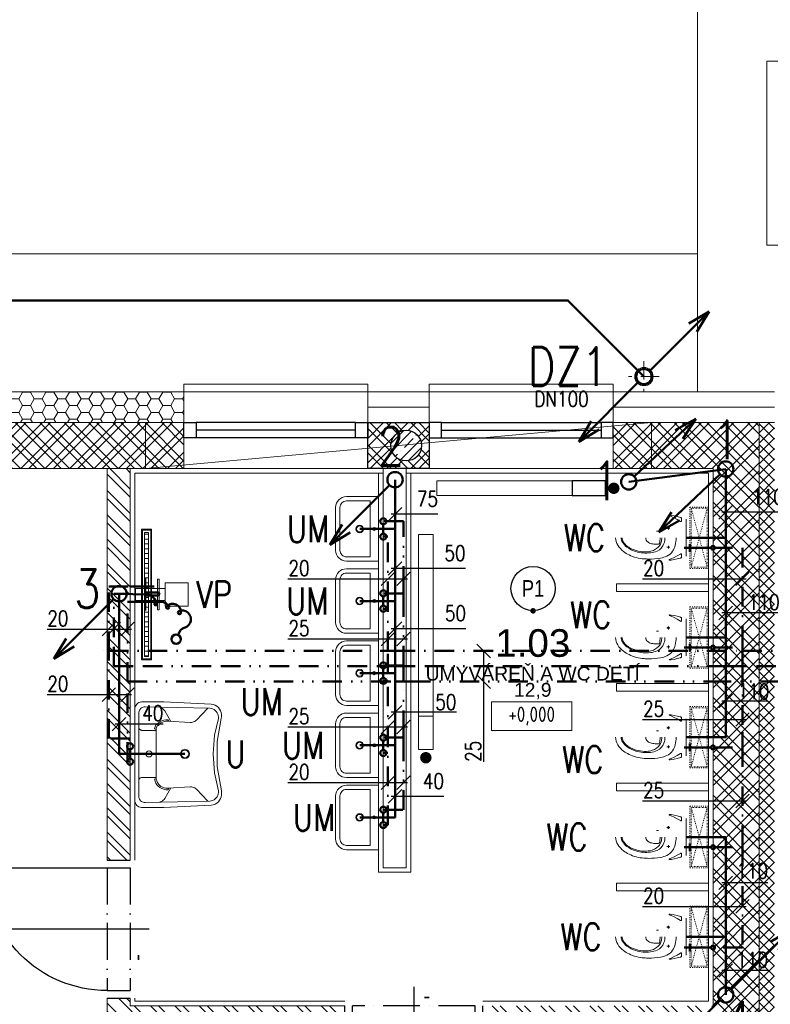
# Model space of a CAD drawing. Header units: millimetres. Extents: x 399756 to 681636, y -205891 to -101508.
# Tile 8 of 33: x 417481 to 422374, y -179217 to -172802. Entities that reach past the tile are written whole.
import ezdxf
from ezdxf.enums import TextEntityAlignment as Align

# ---------------------------------------------------------------- set-up
doc = ezdxf.new("R2010")
doc.units = ezdxf.units.MM
doc.header["$LTSCALE"] = 10
doc.header["$MEASUREMENT"] = 0
for name, pattern in [('ACAD_ISO03W100', [30, 12, -18]), ('ACAD_ISO10W100', [18, 12, -3, 0, -3]), ('DASHDOT', [25.4, 12.7, -6.35, 0, -6.35]), ('DIVIDE', [31.75, 12.7, -6.35, 0, -6.35, 0, -6.35]), ('DIVIDE3', [50.8, 12.7, -6.35, 12.7, -6.35, 0, -6.35, 0, -6.35])]:
    doc.linetypes.add(name, pattern=pattern)
for name, color, linetype in [('A3_Konstrukcie_Hrana', 7, 'Continuous'), ('Z-k-st_splaskova-popis', 7, 'Continuous'), ('ZTI-kanal_pripojovaci-popis', 7, 'Continuous'), ('ZTI-potr_studena-popis', 7, 'Continuous')]:
    doc.layers.add(name, color=color, linetype=linetype)
for name, color, linetype, lineweight in [('A47_ZARIADOVACKY_sanita', 221, 'Continuous', 5), ('A49_ZARIADOVACKY_ine', 251, 'Continuous', 5), ('A7_Srafy', 8, 'Continuous', 9), ('DAZDOVA KANALIZACIA', 30, 'ST_KANAL_DEST_PLNA', 50), ('ZTI-armatury', 7, 'Continuous', 50), ('ZTI-kan_st_splaskova', 12, 'Continuous', 50), ('ZTI-kanal_pripojovaci', 82, 'Continuous', 50), ('ZTI-kanal_splaskova', 32, 'Continuous', 50), ('ZTI-Popis4', 5, 'Continuous', 25), ('ZTI-potr_cirkulace', 40, 'DIVIDE3', 50), ('ZTI-potr_studena', 160, 'DASHDOT', 50), ('ZTI-potr_tepla', 1, 'DIVIDE', 50), ('ZTI-st_popis', 5, 'Continuous', 30), ('ŠRAFY', 8, 'Continuous', 5)]:
    doc.layers.add(name, color=color, linetype=linetype, lineweight=lineweight)
doc.styles.add('ARIAL', font='arial.ttf')
doc.styles.add('ISOCP', font='isocp.shx', dxfattribs={"width": 0.9})
doc.styles.add('ROMANS', font='arial.ttf', dxfattribs={"width": 0.8})
doc.styles.get("Standard").update_dxf_attribs({"font": 'simplex.shx', "width": 0.8})
doc.linetypes.add('ST_KANAL_DEST_PLNA', pattern='A,136,-20,34,[23,st.shx,S=10,R=0,X=0,Y=0],16,[2,st.shx,S=10,R=0,X=0,Y=0],-25', length=231)

# ---------------------------------------------------------------- blocks, each defined once
blk = doc.blocks.new('Popis miestnosti')
at = {"ltscale": 30, "style": 'ARIAL'}
blk.add_attdef('CISLO', text='', height=180, dxfattribs=at).set_placement((0, -119.7), align=Align.MIDDLE)
at = {"ltscale": 30, "style": 'ISOCP', "width": 0.9}
for tag, p in [('MIESTNOST', (0, -307.6)), ('PLOCHA', (0, -432.6))]:
    blk.add_attdef(tag, text='', height=90, dxfattribs=at).set_placement(p, align=Align.MIDDLE)
blk = doc.blocks.new('*U14')
for points in [[(-1120, 0), (-1200, 0), (-1200, 100), (-1120, 100)], [(0, 0), (-80, 0), (-80, 100), (0, 100)]]:
    blk.add_lwpolyline(points, close=True)
for points in [[(-1120, 100), (-80, 100)], [(-1120, 50), (-80, 50)], [(-1120, 0), (-80, 0)]]:
    blk.add_lwpolyline(points)
blk = doc.blocks.new('*U46')
for p, q in [((400, 274.2), (400, -800)), ((-50, 0), (-50, 150)), ((0, 0), (0, 150)), ((800, 0), (800, 150)), ((850, 0), (850, 150)), ((0, -800), (0, 0))]:
    blk.add_line(p, q)
at = {"linetype": 'ACAD_ISO10W100', "ltscale": 2}
for p, q in [((0, 150), (800, 150)), ((0, 0), (800, 0))]:
    blk.add_line(p, q, dxfattribs=at)
blk.add_lwpolyline([(300, 205), (330, 205), (330, 205), (300, 205)], close=True)
blk.add_arc((0, 0), 800, 270, 0)
blk = doc.blocks.new('*U47')
for p, q in [((-400, 274.2), (-400, -800)), ((-850, 0), (-850, 150)), ((-800, 0), (-800, 150)), ((0, 0), (0, 150)), ((50, 0), (50, 150)), ((0, -800), (0, 0))]:
    blk.add_line(p, q)
at = {"linetype": 'ACAD_ISO10W100', "ltscale": 2}
for p, q in [((0, 150), (-800, 150)), ((0, 0), (-800, 0))]:
    blk.add_line(p, q, dxfattribs=at)
blk.add_lwpolyline([(-600, 205), (-570, 205), (-570, 205), (-600, 205)], close=True)
blk.add_arc((0, 0), 800, 180, 270)
blk = doc.blocks.new('wc ONE all')
at = {"layer": 'A47_ZARIADOVACKY_sanita'}
for p, q in [((-70.130188, 161.54052), (-70.130188, 133.461586)), ((-70.130188, 161.54052), (-70.130188, 133.461586)), ((-176.372986, 88.687424), (-176.372986, 66.187424)), ((-30, -150.59272), (-30, 150.59272)), ((-255.890457, 52.606141), (-273.256073, 52.603425)), ((-165.122986, 77.437424), (-187.622986, 77.437424)), ((-255.890457, -52.606123), (-273.256073, -52.603403)), ((-255.890457, -52.606123), (-273.256073, -52.603403)), ((-165.122986, -77.437408), (-187.622986, -77.437408)), ((-176.372986, -66.187408), (-176.372986, -88.687408)), ((-70.130188, -161.540504), (-70.130188, -133.46157))]:
    blk.add_line(p, q, dxfattribs=at)
at = {"layer": 'A47_ZARIADOVACKY_sanita', "linetype": 'ACAD_ISO03W100', "ltscale": 0.05}
for p, q in [((140, 240), (10, -240)), ((140, -240), (10, 240))]:
    blk.add_line(p, q, dxfattribs=at)
at = {"layer": 'A47_ZARIADOVACKY_sanita', "linetype": 'ACAD_ISO03W100', "ltscale": 0.06}
blk.add_lwpolyline([(0, -250), (150, -250), (150, 250), (0, 250)], close=True, dxfattribs=at)
at = {"layer": 'A47_ZARIADOVACKY_sanita'}
for points in [[(-170.130188, 182.158577), (-169.027237, 183.049736), (-165.858551, 183.308434), (-160.843307, 183.002297), (-154.212585, 182.18322)], [(-169.317169, 180.879052), (-169.766373, 181.355523), (-170.03862, 181.782616), (-170.130188, 182.158577)], [(-154.212585, 173.107384), (-160.998886, 176.052803), (-166.16156, 178.703011), (-169.317169, 180.879052)], [(-154.212585, 182.18322), (-129.738174, 178.040169), (-104.034531, 172.450417), (-77.955353, 165.231011)], [(-77.955353, 133.308831), (-103.347336, 148.648583), (-129.032776, 161.976204), (-154.212585, 173.107384)], [(-70.130188, 161.54052), (-71.249313, 162.546059), (-74.141067, 163.888787), (-78.130188, 165.285729)], [(-78.130188, 133.423409), (-77.846924, 133.238961), (-77.56105, 133.059166), (-77.272797, 132.884453)], [(-77.272797, 132.884453), (-73.556702, 131.327004), (-71.048752, 131.57444), (-70.130188, 133.461586)], [(-77.955353, -133.308815), (-103.347336, -148.648567), (-129.032776, -161.976188), (-154.212585, -173.107368)], [(-78.130188, -133.423393), (-77.846924, -133.238937), (-77.56105, -133.059143), (-77.272797, -132.884437)], [(-77.272797, -132.884437), (-73.556702, -131.32698), (-71.048752, -131.574417), (-70.130188, -133.46157)], [(-169.317169, -180.879036), (-169.766373, -181.355491), (-170.03862, -181.782585), (-170.130188, -182.158561)], [(-170.130188, -182.158561), (-169.027237, -183.049705), (-165.858551, -183.308418), (-160.843307, -183.002265), (-154.212585, -182.183204)], [(-154.212585, -173.107368), (-160.998886, -176.052787), (-166.16156, -178.702995), (-169.317169, -180.879036)], [(-154.212585, -182.183204), (-129.738174, -178.040153), (-104.034531, -172.450386), (-77.955353, -165.230995)], [(-70.130188, -161.540504), (-71.249313, -162.546043), (-74.141067, -163.888771), (-78.130188, -165.285713)]]:
    blk.add_lwpolyline(points, dxfattribs=at)
at = {"layer": 'A47_ZARIADOVACKY_sanita', "linetype": 'ACAD_ISO03W100', "ltscale": 0.04}
blk.add_lwpolyline([(10, -240), (140, -240), (140, 240), (10, 240)], close=True, dxfattribs=at)
at = {"layer": 'A47_ZARIADOVACKY_sanita'}
blk.add_circle((-176.372986, 77.437424), 7.5, dxfattribs=at)
for centre, radius, start, end in [((-316.598633, 0.00001), 43.942142, 179.9999960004, 230.6836779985), ((-316.598633, 0.00001), 43.942142, 179.9999960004, 230.6836779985), ((-480.153778, 0.00001), 236.657623, 348.7506870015, 0.0000000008), ((-480.153778, 0.00001), 236.657623, 348.7506870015, 0.0000000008), ((-358.416656, 0.00001), 127.985931, 343.4479829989, 0.0000000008), ((-492.211365, 0.000012), 113.878433, 180.0000909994, 212.1136400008), ((-424.078278, 42.762307), 194.319336, 212.1136400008, 233.1234399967), ((-492.211365, 0.000012), 68.878433, 180.0001019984, 212.1136739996), ((-492.211365, 0.000012), 61.33696, 180.0000679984, 212.1136669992), ((-424.078278, 42.762314), 149.319321, 212.1136510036, 233.1234399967), ((-424.078278, 42.762307), 141.777832, 212.1136470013, 233.1234360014), ((-377.183289, 105.273705), 227.465393, 233.1231919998, 253.6242679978), ((-377.183289, 105.273705), 219.923935, 233.1233899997, 239.863861), ((-299.81842, 20.48948), 70.426003, 230.6835779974, 258.5331500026), ((-299.81842, 20.48948), 70.425995, 230.6836009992, 258.533173), ((-273.256073, 151.436394), 204.039795, 258.5331340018, 269.9999010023), ((-273.256073, 151.436394), 204.039795, 258.5331340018, 269.9999010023), ((-331.199036, -8.089084), 99.591743, 306.5715329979, 343.4480290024), ((-308.230347, -15.588206), 101.316711, 293.156075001, 341.7274019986), ((-255.889206, -44.606123), 8.000015, 269.9909969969, 348.7507319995), ((-255.889206, -44.606123), 8.000015, 269.9910129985, 348.7507319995), ((-355.44046, 0.000006), 151.033783, 341.7273710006, 359.9999849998), ((-269.672165, -23.75494), 153.856232, 326.1162410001, 345.8050539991), ((-363.768982, 0.046383), 250.916595, 345.8050539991, 359.9893950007), ((-377.183289, 105.273705), 272.465393, 233.1232069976, 244.0386580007), ((-377.183289, 105.273705), 272.465393, 233.1232069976, 244.0386580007), ((-352.092804, 156.805214), 329.780609, 244.0386730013, 266.1574330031), ((-365.016876, 149.546929), 264.580261, 242.3995440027, 272.4943159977), ((-356.918121, 174.236824), 299.34436, 253.6242600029, 276.5919039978), ((-361.03421, 58.12352), 173.070129, 272.4944529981, 288.0508580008), ((-344.885834, 70.117035), 194.531693, 276.5919270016, 293.1559749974), ((-345.923889, 11.758568), 124.305099, 288.0507199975, 306.571465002), ((-276.263809, 37.155526), 206.304169, 280.2866589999, 295.085709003), ((-237.697922, -45.227571), 115.340988, 295.0856630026, 326.1162410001), ((-324.683838, 564.887825), 738.782654, 266.1574169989, 269.0544279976), ((-328.631378, 325.698098), 499.560364, 269.0544279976, 280.2865450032), ((-328.631378, 325.698098), 499.560364, 269.0544279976, 280.2865450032)]:
    blk.add_arc(centre, radius, start, end, dxfattribs=at)
blk = doc.blocks.new('ghjm')
at = {"layer": 'A47_ZARIADOVACKY_sanita', "ltscale": 30}
for points in [[(181595.6, -1339.8), (181595.6, -919.8), (181805.6, -919.8, -0.414214), (181875.6, -989.8), (181875.6, -1269.8, -0.414214), (181805.6, -1339.8)], [(181651.6, -1311.8), (181651.6, -947.8), (181805.6, -947.8, -0.414214), (181847.6, -989.8), (181847.6, -1269.8, -0.414214), (181805.6, -1311.8)]]:
    blk.add_lwpolyline(points, format="xyb", close=True, dxfattribs=at)
at = {"layer": 'A47_ZARIADOVACKY_sanita'}
for centre, radius in [((181623.6, -1129.8), 10), ((181718.6, -1129.8), 25), ((181718.6, -1129.8), 20)]:
    blk.add_circle(centre, radius, dxfattribs=at)
blk = doc.blocks.new('umyvadlo BBN')
at = {"layer": 'A47_ZARIADOVACKY_sanita'}
for p, q in [((56257.8, -45351.3), (56250.6, -45355.5)), ((56257.8, -45351.3), (56250.6, -45355.5)), ((56265.5, -45348.4), (56257.8, -45351.3)), ((56265.5, -45348.4), (56257.8, -45351.3)), ((56273.7, -45346.8), (56265.5, -45348.4)), ((56273.7, -45346.8), (56265.5, -45348.4)), ((56281.9, -45346.6), (56273.7, -45346.8)), ((56281.9, -45346.6), (56273.7, -45346.8)), ((56281.9, -45346.6), (56866.4, -45346.6)), ((56831.6, -45346.6), (56761.6, -45346.6)), ((56866.4, -45346.5), (56874.6, -45346.8)), ((56866.4, -45346.5), (56874.6, -45346.8)), ((56874.6, -45346.8), (56882.8, -45348.4)), ((56874.6, -45346.8), (56882.8, -45348.4)), ((56882.8, -45348.4), (56890.5, -45351.3)), ((56882.8, -45348.4), (56890.5, -45351.3)), ((56890.5, -45351.3), (56897.7, -45355.5)), ((56890.5, -45351.3), (56897.7, -45355.5)), ((56229.7, -45390.5), (56229.3, -45398.8)), ((56229.7, -45390.5), (56229.3, -45398.8)), ((56229.3, -45398.8), (56229.3, -45398.8)), ((56229.3, -45398.8), (56229.3, -45536.9)), ((56229.3, -45398.8), (56229.3, -45398.8)), ((56229.3, -45398.8), (56229.3, -45536.9)), ((56231.4, -45382.2), (56229.7, -45390.5)), ((56231.4, -45382.2), (56229.7, -45390.5)), ((56234.5, -45374.4), (56231.4, -45382.2)), ((56234.5, -45374.4), (56231.4, -45382.2)), ((56238.8, -45367.3), (56234.5, -45374.4)), ((56238.8, -45367.3), (56234.5, -45374.4)), ((56244.2, -45360.9), (56238.8, -45367.3)), ((56244.2, -45360.9), (56238.8, -45367.3)), ((56250.6, -45355.5), (56244.2, -45360.9)), ((56250.6, -45355.5), (56244.2, -45360.9)), ((56262.4, -45414.3), (56262.8, -45408)), ((56262.4, -45414.3), (56271.8, -45835.6)), ((56262.8, -45408), (56264.1, -45401.8)), ((56264.1, -45401.8), (56266.5, -45395.8)), ((56266.5, -45395.8), (56269.7, -45390.4)), ((56269.7, -45390.4), (56273.8, -45385.5)), ((56273.8, -45385.5), (56278.6, -45381.3)), ((56278.6, -45381.3), (56284, -45377.9)), ((56284, -45377.9), (56289.9, -45375.5)), ((56289.9, -45375.5), (56296.1, -45373.9)), ((56296.1, -45373.9), (56302.4, -45373.4)), ((56845.9, -45373.4), (56302.4, -45373.4)), ((56302.4, -45373.4), (56302.4, -45373.4)), ((56405.6, -45373.4), (56409.1, -45373.7)), ((56409.1, -45373.7), (56412.4, -45374.7)), ((56412.4, -45374.7), (56415.6, -45376.2)), ((56415.6, -45376.2), (56418.4, -45378.2)), ((56418.4, -45378.2), (56420.9, -45380.7)), ((56420.9, -45380.7), (56422.9, -45383.6)), ((56422.9, -45383.6), (56424.3, -45386.8)), ((56424.3, -45386.8), (56425.2, -45390.2)), ((56425.2, -45390.2), (56425.5, -45393.7)), ((56425.5, -45486.1), (56425.5, -45393.7)), ((56732.7, -45393.7), (56733, -45390.2)), ((56732.7, -45486.1), (56732.7, -45393.7)), ((56733, -45390.2), (56733.9, -45386.8)), ((56733.9, -45386.8), (56735.4, -45383.6)), ((56735.4, -45383.6), (56737.4, -45380.7)), ((56737.4, -45380.7), (56739.9, -45378.2)), ((56739.9, -45378.2), (56742.7, -45376.2)), ((56742.7, -45376.2), (56745.9, -45374.7)), ((56745.9, -45374.7), (56749.2, -45373.7)), ((56749.2, -45373.7), (56752.7, -45373.4)), ((56845.9, -45373.4), (56852.2, -45373.9)), ((56852.2, -45373.9), (56858.4, -45375.5)), ((56858.4, -45375.5), (56864.3, -45377.9)), ((56864.3, -45377.9), (56869.7, -45381.3)), ((56869.7, -45381.3), (56874.5, -45385.5)), ((56874.5, -45385.5), (56878.6, -45390.4)), ((56885.9, -45414.3), (56876.5, -45835.6)), ((56878.6, -45390.4), (56881.8, -45395.8)), ((56881.8, -45395.8), (56884.1, -45401.8)), ((56884.1, -45401.8), (56885.5, -45408)), ((56885.5, -45408), (56885.9, -45414.3)), ((56885.9, -45414.3), (56885.9, -45414.3)), ((56897.7, -45355.5), (56904.1, -45360.9)), ((56897.7, -45355.5), (56904.1, -45360.9)), ((56904.1, -45360.9), (56909.5, -45367.2)), ((56904.1, -45360.9), (56909.5, -45367.2)), ((56909.5, -45367.2), (56913.8, -45374.4)), ((56909.5, -45367.2), (56913.8, -45374.4)), ((56913.8, -45374.4), (56916.9, -45382.2)), ((56913.8, -45374.4), (56916.9, -45382.2)), ((56916.9, -45382.2), (56918.6, -45390.4)), ((56916.9, -45382.2), (56918.6, -45390.4)), ((56918.6, -45390.4), (56919, -45398.8)), ((56918.6, -45390.4), (56919, -45398.8)), ((56919, -45398.8), (56919, -45398.8)), ((56919, -45398.8), (56919, -45398.8)), ((56389.7, -45484.7), (56402, -45479.6)), ((56402, -45479.6), (56415.1, -45476.7)), ((56415.1, -45476.7), (56420.1, -45486.3)), ((56743.2, -45476.7), (56738.2, -45486.3)), ((56743.2, -45476.7), (56756.3, -45479.6)), ((56756.3, -45479.6), (56768.6, -45484.7)), ((56244.4, -45845.9), (56229.3, -45536.9)), ((56244.4, -45845.9), (56229.3, -45536.9)), ((56273.8, -45527.7), (56264.5, -45508.3)), ((56278, -45533.3), (56273.8, -45527.7)), ((56283.1, -45538.2), (56278, -45533.3)), ((56288.8, -45542.2), (56283.1, -45538.2)), ((56358, -45583.2), (56288.8, -45542.2)), ((56346.2, -45549.1), (56348.6, -45535.7)), ((56348.6, -45535.7), (56353.2, -45523)), ((56353.2, -45523), (56359.8, -45511.2)), ((56356.1, -45550.1), (56358.1, -45538.7)), ((56358.1, -45538.7), (56362, -45527.8)), ((56359.8, -45511.2), (56368.2, -45500.7)), ((56362, -45527.8), (56367.5, -45517.6)), ((56367.5, -45517.6), (56374.6, -45508.6)), ((56368.2, -45500.7), (56378.3, -45491.8)), ((56374.6, -45508.6), (56383.1, -45500.8)), ((56378.3, -45491.8), (56389.7, -45484.7)), ((56383.1, -45500.8), (56392.6, -45494.5)), ((56392.6, -45494.5), (56403.1, -45489.9)), ((56403.1, -45489.9), (56414.2, -45487.1)), ((56414.2, -45487.1), (56425.6, -45486.1)), ((56425.6, -45486.1), (56564.7, -45486.1)), ((56564.7, -45486.1), (56593.7, -45486.1)), ((56732.7, -45486.1), (56593.7, -45486.1)), ((56732.7, -45486.1), (56744.1, -45487.1)), ((56744.1, -45487.1), (56755.2, -45489.9)), ((56755.2, -45489.9), (56765.7, -45494.5)), ((56765.7, -45494.5), (56765.2, -45500.8)), ((56765.2, -45500.8), (56773.7, -45508.6)), ((56768.6, -45484.7), (56770, -45491.8)), ((56770, -45491.8), (56780.1, -45500.7)), ((56773.7, -45508.6), (56780.8, -45517.6)), ((56780.1, -45500.7), (56788.5, -45511.2)), ((56780.8, -45517.6), (56786.3, -45527.8)), ((56786.3, -45527.8), (56790.1, -45538.7)), ((56788.5, -45511.2), (56795.1, -45523)), ((56790.1, -45538.7), (56792.2, -45550.1)), ((56790.3, -45583.2), (56859.5, -45542.2)), ((56795.1, -45523), (56799.7, -45535.7)), ((56799.7, -45535.7), (56802.1, -45549.1)), ((56859.5, -45542.2), (56865.2, -45538.2)), ((56865.2, -45538.2), (56870.3, -45533.3)), ((56870.3, -45533.3), (56874.5, -45527.7)), ((56874.5, -45527.7), (56883.8, -45508.3)), ((56919, -45536.9), (56903.9, -45845.9)), ((56919, -45536.9), (56903.9, -45845.9)), ((56346, -45562.6), (56346.2, -45549.1)), ((56346, -45562.6), (56356.4, -45569.4)), ((56355.9, -45561.7), (56356.1, -45550.1)), ((56364.4, -45709), (56355.9, -45561.7)), ((56783.9, -45709), (56792.4, -45561.7)), ((56802.3, -45562.6), (56791.9, -45569.4)), ((56792.2, -45550.1), (56792.4, -45561.7)), ((56792.4, -45561.7), (56792.4, -45561.7)), ((56802.1, -45549.1), (56802.3, -45562.6)), ((56353.7, -45743.7), (56357.8, -45737.6)), ((56357.8, -45737.6), (56361, -45730.9)), ((56361, -45730.9), (56363.2, -45723.8)), ((56363.2, -45723.8), (56364.3, -45716.4)), ((56364.3, -45716.4), (56364.4, -45709)), ((56784, -45716.4), (56783.9, -45709)), ((56785.1, -45723.8), (56784, -45716.4)), ((56787.3, -45730.9), (56785.1, -45723.8)), ((56790.5, -45737.6), (56787.3, -45730.9)), ((56794.6, -45743.7), (56790.5, -45737.6)), ((56271.5, -45823), (56348.8, -45749.2)), ((56348.8, -45749.2), (56353.7, -45743.7)), ((56799.5, -45749.2), (56794.6, -45743.7)), ((56876.8, -45823), (56799.5, -45749.2)), ((56247.6, -45859.1), (56244.4, -45845.9)), ((56247.6, -45859.1), (56244.4, -45845.9)), ((56245.2, -45846.4), (56245.2, -45846.4)), ((56245.2, -45846.4), (56245.2, -45846.4)), ((56252.2, -45871.2), (56247.6, -45859.1)), ((56252.2, -45871.2), (56247.6, -45859.1)), ((56271.8, -45835.6), (56273, -45845.4)), ((56273, -45845.4), (56275.9, -45854.8)), ((56275.9, -45854.8), (56280.1, -45863.7)), ((56280.1, -45863.7), (56285.8, -45871.7)), ((56337.7, -45893), (56457, -45866.5)), ((56457, -45866.5), (56578.9, -45857.6)), ((56578.9, -45857.6), (56700.8, -45866.2)), ((56700.8, -45866.2), (56810.2, -45892.3)), ((56868.2, -45863.7), (56862.5, -45871.7)), ((56872.4, -45854.8), (56868.2, -45863.7)), ((56875.3, -45845.4), (56872.4, -45854.8)), ((56876.5, -45835.6), (56875.3, -45845.4)), ((56900.7, -45859), (56896.2, -45871)), ((56900.7, -45859), (56896.2, -45871)), ((56903.9, -45845.9), (56900.7, -45859)), ((56903.9, -45845.9), (56900.7, -45859)), ((56258.8, -45882.3), (56252.2, -45871.2)), ((56258.8, -45882.3), (56252.2, -45871.2)), ((56267.3, -45892.2), (56258.8, -45882.3)), ((56267.3, -45892.2), (56258.8, -45882.3)), ((56277.2, -45900.4), (56267.3, -45892.2)), ((56277.2, -45900.4), (56267.3, -45892.2)), ((56288.5, -45906.8), (56277.2, -45900.4)), ((56288.5, -45906.8), (56277.2, -45900.4)), ((56285.8, -45871.7), (56292.6, -45878.7)), ((56300.7, -45911.2), (56288.5, -45906.8)), ((56300.7, -45911.2), (56288.5, -45906.8)), ((56292.6, -45878.7), (56300.5, -45884.5)), ((56300.5, -45884.5), (56309.1, -45888.9)), ((56313.5, -45913.4), (56300.7, -45911.2)), ((56313.5, -45913.4), (56300.7, -45911.2)), ((56309.1, -45888.9), (56318.4, -45891.8)), ((56326.4, -45913.3), (56313.5, -45913.4)), ((56326.4, -45913.3), (56313.5, -45913.4)), ((56318.4, -45891.8), (56328, -45893.2)), ((56326.4, -45913.3), (56337.6, -45913.3)), ((56326.4, -45913.3), (56337.6, -45913.3)), ((56328, -45893.2), (56337.7, -45893)), ((56337.7, -45913.3), (56497.3, -45885.3)), ((56337.7, -45913.3), (56497.3, -45885.3)), ((56497.3, -45885.3), (56659.3, -45884.6)), ((56497.3, -45885.3), (56659.3, -45884.6)), ((56659.3, -45884.6), (56809.2, -45911.1)), ((56659.3, -45884.6), (56809.2, -45911.1)), ((56810, -45911.3), (56810, -45911.3)), ((56822.7, -45913.4), (56810, -45911.3)), ((56810, -45911.3), (56810, -45911.3)), ((56822.7, -45913.4), (56810, -45911.3)), ((56810.2, -45892.3), (56810.3, -45892.3)), ((56820.3, -45893.2), (56810.6, -45893)), ((56829.9, -45891.8), (56820.3, -45893.2)), ((56835.6, -45913.3), (56822.7, -45913.4)), ((56835.6, -45913.3), (56822.7, -45913.4)), ((56839.1, -45888.9), (56829.9, -45891.8)), ((56848.2, -45911), (56835.6, -45913.3)), ((56848.2, -45911), (56835.6, -45913.3)), ((56847.8, -45884.5), (56839.1, -45888.9)), ((56855.7, -45878.7), (56847.8, -45884.5)), ((56860.3, -45906.6), (56848.2, -45911)), ((56860.3, -45906.6), (56848.2, -45911)), ((56862.5, -45871.7), (56855.7, -45878.7)), ((56871.4, -45900.2), (56860.3, -45906.6)), ((56871.4, -45900.2), (56860.3, -45906.6)), ((56881.3, -45891.9), (56871.4, -45900.2)), ((56881.3, -45891.9), (56871.4, -45900.2)), ((56889.6, -45882.1), (56881.3, -45891.9)), ((56889.6, -45882.1), (56881.3, -45891.9)), ((56896.2, -45871), (56889.6, -45882.1)), ((56896.2, -45871), (56889.6, -45882.1))]:
    blk.add_line(p, q, dxfattribs=at)
blk.add_lwpolyline([(56866.4, -45346.6), (56281.9, -45346.6), (56273.7, -45346.8), (56265.5, -45348.4), (56257.8, -45351.3), (56250.6, -45355.5), (56244.2, -45360.9), (56238.8, -45367.3), (56234.5, -45374.4), (56231.4, -45382.2), (56229.7, -45390.5), (56229.3, -45398.8), (56229.3, -45536.9), (56244.4, -45845.9), (56247.6, -45859.1), (56252.2, -45871.2), (56258.8, -45882.3), (56267.3, -45892.2), (56277.2, -45900.4), (56288.5, -45906.8), (56300.7, -45911.2), (56313.5, -45913.4), (56337.7, -45913.3), (56497.3, -45885.3), (56659.3, -45884.6), (56809.2, -45911.1), (56822.7, -45913.4), (56835.6, -45913.3), (56848.2, -45911), (56860.3, -45906.6), (56871.4, -45900.2), (56881.3, -45891.9), (56889.6, -45882.1), (56896.2, -45871), (56900.7, -45859), (56903.9, -45845.9), (56919, -45536.9), (56919, -45418.9), (56919, -45398.8), (56918.6, -45390.4), (56916.9, -45382.2), (56913.8, -45374.4), (56909.5, -45367.2), (56904.1, -45360.9), (56897.7, -45355.5), (56890.5, -45351.3), (56882.8, -45348.4), (56874.6, -45346.8)], close=True, dxfattribs=at)
for points in [[(56281.9, -45346.6), (56866.4, -45346.6)], [(56919, -45398.8), (56919, -45536.9)], [(56919, -45398.8), (56919, -45536.9)]]:
    blk.add_lwpolyline(points, dxfattribs=at)
for centre, radius in [((56579.2, -45439.9), 20), ((56579.2, -45674), 30), ((56579.2, -45674), 25)]:
    blk.add_circle(centre, radius, dxfattribs=at)
blk = doc.blocks.new('hgmzuj')
at = {"layer": 'A47_ZARIADOVACKY_sanita'}
h = blk.add_hatch(dxfattribs=at)
h.set_pattern_fill('LINE', color=256, scale=10, angle=90, style=0)
h.set_pattern_definition([(270, (-893640.08, -1006227.946), (-31.75, -8e-12), [])])
h.paths.add_polyline_path([(713928.9, -116751.7), (713928.9, -116776.7), (714738.9, -116776.7), (714738.9, -116751.7)])
for points in [[(713908.9, -116796.7), (714758.9, -116796.7), (714758.9, -116731.7), (713908.9, -116731.7), (713908.9, -116796.7)], [(714373.9, -116691.2), (714373.9, -116886.2), (714293.9, -116886.2), (714293.9, -116691.2)], [(714373.9, -116846.2), (714433.9, -116846.2), (714433.9, -116836.2), (714233.9, -116836.2), (714233.9, -116846.2), (714373.9, -116846.2)], [(714408.9, -116886.2), (714408.9, -117036.2), (714258.9, -117036.2), (714258.9, -116886.2), (714408.9, -116886.2)]]:
    blk.add_lwpolyline(points, dxfattribs=at)
for points in [[(713913.9, -116791.7), (714753.9, -116791.7), (714753.9, -116736.7), (713913.9, -116736.7)], [(713928.9, -116776.7), (714738.9, -116776.7), (714738.9, -116751.7), (713928.9, -116751.7)], [(714373.9, -116886.2), (714373.9, -116691.2), (714293.9, -116691.2), (714293.9, -116886.2)]]:
    blk.add_lwpolyline(points, close=True, dxfattribs=at)
blk = doc.blocks.new('*U51')
blk.add_line((0, 0), (0, 0.05))
at = {"const_width": 0.5}
blk.add_lwpolyline([(-0.25, 0, 1), (0.25, 0, 1)], format="xyb", close=True, dxfattribs=at)
blk.add_circle((0, 4.04), 3.99)
at = {"style": 'ROMANS', "width": 0.8}
blk.add_attdef('.', text='', height=3, dxfattribs=at).set_placement((0, 4.04), align=Align.MIDDLE_CENTER)
blk = doc.blocks.new('hgnhj')
at = {"ltscale": 10}
blk.add_lwpolyline([(849499.9, -1864353), (849739.5, -1864410.7), (849764.9, -1864305.2), (849525.3, -1864247.5)], close=True, dxfattribs=at)
at = {"ltscale": 10, "const_width": 42}
blk.add_lwpolyline([(849790.2, -1864372.2, 1), (849832.2, -1864372.2, 1)], format="xyb", close=True, dxfattribs=at)
blk = doc.blocks.new('A$C50D20AB6')
at = {"layer": 'A49_ZARIADOVACKY_ine', "ltscale": 10}
blk.add_lwpolyline([(0, 0), (1400, 0), (1400, 95.8), (0, 95.8)], close=True, dxfattribs=at)
at = {"layer": 'A49_ZARIADOVACKY_ine', "xscale": 0.8826435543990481, "yscale": 0.8826435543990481, "zscale": 0.8826435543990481, "rotation": 13.5464422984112}
blk.add_blockref('hgnhj', (-1113208.9, 1424150.7), dxfattribs=at)
blk = doc.blocks.new('A$C6693103E')
at = {"layer": 'A7_Srafy'}
h = blk.add_hatch(dxfattribs=at)
h.set_pattern_fill('ZBETON', color=256, scale=16, pattern_type=2)
h.set_pattern_definition([(45, (-408938.37, 168659.7), (-84.852814, 84.852814), [80, -32, 0, -32]), (45, (-408882.37, 168659.7), (-84.852814, 84.852814), []), (45, (-408826.37, 168659.7), (-84.852814, 84.852814), [])])
h.paths.add_polyline_path([(-250, 150, 1), (-50, 150, 1)])
at = {"layer": 'ŠRAFY'}
h = blk.add_hatch(dxfattribs=at)
h.set_pattern_fill('ZDI3', color=256, scale=15, angle=-90, pattern_type=2)
h.set_pattern_definition([(315, (-408938.37, 168659.7), (79.549513, 79.549513), []), (315, (-408938.37, 168607.2), (79.549513, 79.549513), []), (225, (-408938.37, 168659.7), (79.549513, -79.549513), []), (225, (-408938.37, 168607.2), (79.549513, -79.549513), [])])
edge = h.paths.add_edge_path()
edge.add_arc((-150, 150), 100, 0, 360)
h.paths.add_polyline_path([(0, 300), (-400, 300), (-400, 0), (0, 0)])
at = {"layer": 'A3_Konstrukcie_Hrana'}
blk.add_lwpolyline([(-400, 300), (0, 300), (0, 0), (-400, 0)], close=True, dxfattribs=at)
blk.add_circle((-150, 150), 100, dxfattribs=at)
blk = doc.blocks.new('Podklad')
at = {"lineweight": 0}
h = blk.add_hatch(dxfattribs=at)
h.set_pattern_fill('HONEY', color=252, scale=16)
h.set_pattern_definition([(0, (0, 0), (76.2, 43.99408), [50.8, -101.6]), (120, (0, 0), (-76.199991, 43.9940958), [50.8, -101.6]), (60, (0, 0), (9e-06, 87.9881758), [-101.6, 50.8])])
h.paths.add_polyline_path([(418550.4, -175226.9), (417050.4, -175226.9), (417050.4, -175426.9), (418550.4, -175426.9)])
h = blk.add_hatch(dxfattribs=at)
h.set_pattern_fill('ZDI3', color=252, scale=15, angle=270, pattern_type=2)
h.set_pattern_definition([(315, (574040.83, 414370.15), (79.549513, 79.549513), []), (315, (574040.83, 414317.65), (79.549513, 79.549513), []), (225, (574040.83, 414370.15), (79.549513, -79.549513), []), (225, (574040.83, 414317.65), (79.549513, -79.549513), [])])
h.paths.add_polyline_path([(407950.4, -184026.9), (407950.4, -183726.9), (407000.4, -183726.9), (406850.4, -183726.9), (405650.4, -183726.9), (405650.4, -175726.9), (407950.4, -175726.9), (407950.4, -175426.9), (405350.4, -175426.9), (405350.4, -184026.9)])
h.paths.add_polyline_path([(418550.4, -184026.9), (418550.4, -183726.9), (417050.4, -183726.9), (417050.4, -184026.9)])
h.paths.add_polyline_path([(422300.4, -184026.9), (422300.4, -183551.9), (422000.4, -183551.9), (422000.4, -183726.9), (421350.4, -183726.9), (421350.4, -184026.9)])
h.paths.add_polyline_path([(422300.4, -182351.9), (422300.4, -175426.9), (421350.4, -175426.9), (421350.4, -175726.9), (422000.4, -175726.9), (422000.4, -178676.9), (422000.4, -178876.9), (422000.4, -182351.9)])
h.paths.add_polyline_path([(418550.4, -175726.9), (418550.4, -175426.9), (417050.4, -175426.9), (417050.4, -175726.9)])
h = blk.add_hatch(dxfattribs=at)
h.set_pattern_fill('NET', color=252, scale=15, angle=315)
h.set_pattern_definition([(315, (574040.826, 414370.15), (33.6759605, 33.6759605), []), (45, (574040.826, 414370.15), (-33.6759605, 33.6759605), [])])
h.paths.add_polyline_path([(422400.4, -184026.9), (422400.4, -183551.9), (422300.4, -183551.9), (422300.4, -184026.9)])
h.paths.add_polyline_path([(422400.4, -182351.9), (422400.4, -175426.9), (422300.4, -175426.9), (422300.4, -182351.9)])
h = blk.add_hatch(dxfattribs=at)
h.set_pattern_fill('ZDI1', color=252, scale=15, angle=270, pattern_type=2)
h.set_pattern_definition([(315, (558553.1, 414370.15), (79.549513, 79.549513), []), (315, (558553.1, 414317.65), (79.549513, 79.549513), [])])
h.paths.add_polyline_path([(422000.4, -179376.9), (422000.4, -179226.9), (420500.4, -179226.9), (420500.4, -179376.9)])
h.paths.add_polyline_path([(418200.4, -178276.9), (418200.4, -175726.9), (418050.4, -175726.9), (418050.4, -178276.9)])
h.paths.add_polyline_path([(418200.4, -182351.9), (418200.4, -179376.9), (419600.4, -179376.9), (419600.4, -179226.9), (418200.4, -179226.9), (418200.4, -179176.9), (418050.4, -179176.9), (418050.4, -182351.9)])
h.paths.add_polyline_path([(418200.4, -183726.9), (418200.4, -183551.9), (418050.4, -183551.9), (418050.4, -183726.9)])
at = {"color": 252, "lineweight": 0}
for p, q in [((421900.4, -174326.9), (404250.4, -174326.9)), ((421350.4, -175726.9), (421350.4, -175226.9)), ((421350.4, -175226.9), (422400.4, -175226.9)), ((422000.4, -175726.9), (421350.4, -175726.9)), ((422000.4, -179226.9), (422000.4, -175726.9))]:
    blk.add_line(p, q, dxfattribs=at)
at = {"color": 252, "linetype": 'ACAD_ISO10W100', "lineweight": 0}
for p, q in [((421550.4, -175026.9), (421550.4, -175226.9)), ((421650.4, -175126.9), (421450.4, -175126.9))]:
    blk.add_line(p, q, dxfattribs=at)
at = {"color": 252, "lineweight": 0, "ltscale": 25}
for p, q in [((420150.4, -175326.9), (419750.4, -175326.9)), ((422400.4, -175326.9), (421350.4, -175326.9))]:
    blk.add_line(p, q, dxfattribs=at)
at = {"color": 252, "lineweight": 0}
for points in [[(421900.4, -175226.9), (421900.4, -158676.9), (414675.4, -158676.9)], [(418550.4, -175226.9), (418550.4, -175726.9), (418200.4, -175726.9), (418200.4, -178276.9), (418050.4, -178276.9), (418050.4, -175726.9), (417050.4, -175726.9), (417050.4, -175226.9), (418550.4, -175226.9)], [(422389.1, -184026.9), (405350.4, -184026.9), (405350.4, -175426.9), (422400.4, -175426.9)], [(419950.4, -175726.9), (421600.4, -175726.9), (421600.4, -175426.9), (418300.4, -175426.9), (418300.4, -175726.9), (421600.4, -175426.9)], [(422300.4, -175426.9), (422300.4, -182551.9)], [(419850.4, -175756.9), (418230.4, -175756.9), (418230.4, -178276.9)], [(420030.4, -175756.9), (420030.4, -178356.9), (419820.4, -178356.9), (419820.4, -175756.9)], [(420000.4, -175726.9), (420000.4, -178326.9), (419850.4, -178326.9), (419850.4, -175726.9)], [(420000.4, -175726.9), (420000.4, -178326.9), (419850.4, -178326.9), (419850.4, -175726.9)], [(420500.4, -179196.9), (421970.4, -179196.9), (421970.4, -175756.9), (420000.4, -175756.9)], [(421970.4, -176476.9), (421370.4, -176476.9), (421370.4, -176526.9), (421970.4, -176526.9)], [(421970.4, -177126.9), (421370.4, -177126.9), (421370.4, -177176.9), (421970.4, -177176.9)], [(421970.4, -177776.9), (421370.4, -177776.9), (421370.4, -177826.9), (421970.4, -177826.9)], [(421970.4, -178426.9), (421370.4, -178426.9), (421370.4, -178476.9), (421970.4, -178476.9)], [(419600.4, -179226.9), (419600.4, -179376.9), (418200.4, -179376.9), (418200.4, -182351.9), (418050.4, -182351.9), (418050.4, -179176.9), (418200.4, -179176.9), (418200.4, -179226.9), (419600.4, -179226.9)], [(418230.4, -179176.9), (418230.4, -179196.9), (419600.4, -179196.9)]]:
    blk.add_lwpolyline(points, dxfattribs=at)
for points in [[(422825.4, -174271.9), (422825.4, -173071.9), (422350.4, -173071.9), (422350.4, -174271.9)], [(419750.4, -175176.9), (418550.4, -175176.9), (418550.4, -175726.9), (419750.4, -175726.9)], [(420150.4, -175176.9), (421350.4, -175176.9), (421350.4, -175726.9), (420150.4, -175726.9)], [(420150.4, -175176.9), (421350.4, -175176.9), (421350.4, -175726.9), (420150.4, -175726.9)], [(418550.4, -175226.9), (419750.4, -175226.9), (419750.4, -175726.9), (418550.4, -175726.9)], [(420150.4, -175226.9), (420150.4, -175726.9), (419750.4, -175726.9), (419750.4, -175226.9)], [(421350.4, -175226.9), (420150.4, -175226.9), (420150.4, -175726.9), (421350.4, -175726.9)], [(418200.4, -175726.9), (418200.4, -178276.9), (418050.4, -178276.9), (418050.4, -175726.9)]]:
    blk.add_lwpolyline(points, close=True, dxfattribs=at)
at = {"color": 252, "lineweight": 0, "ltscale": 10}
for points in [[(420200.4, -175902.6), (421300.4, -175902.6), (421300.4, -175806.9), (420200.4, -175806.9)], [(420556, -177245.2), (421081, -177245.2), (421081, -177432.7), (420556, -177432.7)]]:
    blk.add_lwpolyline(points, close=True, dxfattribs=at)
at = {"color": 252, "lineweight": 0}
blk.add_circle((421550.4, -175126.9), 60, dxfattribs=at)
for name, p, rotation in [('*U14', (418550.4, -175426.9), 179.9999999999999), ('hgmzuj', (301543.7, -890880.8), 89.99999999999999), ('umyvadlo BBN', (372883.8, -234164.8), 89.99999999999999)]:
    blk.add_blockref(name, p, dxfattribs=dict(at, rotation=rotation))
blk.add_blockref('A$C6693103E', (420150.4, -175726.9), dxfattribs=at)
at = {"color": 252, "lineweight": 0, "xscale": -1}
for name, p, rotation in [('*U14', (421350.4, -175426.9), 180), ('A$C50D20AB6', (420176.2, -176156.9), 89.99999999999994), ('*U47', (418050.4, -178326.9), 270)]:
    blk.add_blockref(name, p, dxfattribs=dict(at, rotation=rotation))
at = {"color": 252, "lineweight": 0, "xscale": 0.882643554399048, "yscale": 0.882643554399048, "zscale": 0.882643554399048, "rotation": 13.5464422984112}
blk.add_blockref('hgnhj', (-693308.5, 1248248.1), dxfattribs=at)
at = {"color": 252, "lineweight": 0, "xscale": -1}
for name, p in [('ghjm', (601416, -174989.6)), ('ghjm', (601416, -175459.6)), ('ghjm', (601416, -175929.6)), ('ghjm', (601416, -176399.6)), ('ghjm', (601416, -176869.6)), ('*U46', (420450.4, -179376.9))]:
    blk.add_blockref(name, p, dxfattribs=at)
at = {"color": 252, "lineweight": 0, "ltscale": 5, "xscale": 0.8, "yscale": 0.8, "zscale": 0.8}
for p in [(421850.4, -176176.9), (421850.4, -176826.9), (421850.4, -177476.9), (421850.4, -178126.9), (421850.4, -178776.9)]:
    blk.add_blockref('wc ONE all', p, dxfattribs=at)
at = {"color": 252, "lineweight": 0, "xscale": 36.0943247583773, "yscale": 36.0943247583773, "zscale": 36.0943247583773}
blk.add_blockref('*U51', (420827.3, -176653.3), dxfattribs=at).add_auto_attribs({'.': 'P1'})
at = {"color": 252, "linetype": 'Continuous', "lineweight": 0}
ref = blk.add_blockref('Popis miestnosti', (420825.4, -176743.2), dxfattribs=at)
ref.add_attrib('PLOCHA', '12,9', dxfattribs={"ltscale": 30, "height": 90, "style": 'ARIAL'}).set_placement((420825.4, -177175.8), align=Align.MIDDLE)
ref.add_attrib('MIESTNOST', 'UMYVÁREŇ A WC DETÍ', dxfattribs={"ltscale": 30, "height": 90, "style": 'ARIAL'}).set_placement((420825.4, -177050.8), align=Align.MIDDLE)
ref.add_attrib('CISLO', '1.03', dxfattribs={"ltscale": 30, "height": 180, "style": 'ARIAL'}).set_placement((420825.4, -176862.9), align=Align.MIDDLE)
at = {"color": 252, "lineweight": 0, "ltscale": 10, "insert": (420818.5, -177339), "char_height": 100, "attachment_point": 5, "style": 'ISOCP'}
blk.add_mtext_dynamic_manual_height_columns('\\pxqc;+0,000', width=525, gutter_width=500, heights=[0], dxfattribs=at)
blk = doc.blocks.new('*U127')
at = {"color": 0, "linetype": 'ByBlock', "lineweight": -2}
for p, q in [((35.36, 35.36), (424.26, 424.26)), ((424.26, 424.26), (291.68, 344.71)), ((344.71, 291.68), (424.26, 424.26)), ((-35.36, -35.36), (-424.26, -424.26)), ((-424.26, -424.26), (-344.71, -291.68)), ((-291.68, -344.71), (-424.26, -424.26))]:
    blk.add_line(p, q, dxfattribs=at)
blk.add_circle((0, 0), 50, dxfattribs=at)
blk = doc.blocks.new('*U133')
at = {"color": 0, "linetype": 'ByBlock', "lineweight": -2}
for p, q in [((-35.36, -35.36), (-424.26, -424.26)), ((-424.26, -424.26), (-344.71, -291.68)), ((-291.68, -344.71), (-424.26, -424.26))]:
    blk.add_line(p, q, dxfattribs=at)
blk.add_circle((0, 0), 50, dxfattribs=at)
blk = doc.blocks.new('*U143')
at = {"color": 0, "linetype": 'ByBlock', "lineweight": -2}
for p, q in [((-35.36, -35.36), (-424.26, -424.26)), ((-424.26, -424.26), (-344.71, -291.68)), ((-291.68, -344.71), (-424.26, -424.26))]:
    blk.add_line(p, q, dxfattribs=at)
blk.add_circle((0, 0), 50, dxfattribs=at)
blk = doc.blocks.new('*U155')
at = {"color": 0, "linetype": 'ByBlock', "lineweight": -2}
for p, q in [((-25, 150), (25, 150)), ((0, 12.5), (0, 187.5))]:
    blk.add_line(p, q, dxfattribs=at)
blk.add_circle((0, 0), 12.5, dxfattribs=at)
blk = doc.blocks.new('*U153', base_point=(50, 0))
at = {"color": 0, "linetype": 'ByBlock', "lineweight": -2}
for p in [(20, 0), (80, 0)]:
    blk.add_line(p, (50, 0), dxfattribs=at)
blk.add_lwpolyline([(50, 0), (50, 122.07)], dxfattribs=at)
for centre in [(0, 0), (100, 0)]:
    blk.add_circle(centre, 20, dxfattribs=at)
blk = doc.blocks.new('*U154', base_point=(-50, 0))
at = {"color": 0, "linetype": 'ByBlock', "lineweight": -2}
for p, q in [((218.39, 358.75), (218.39, 358.75)), ((-50, 0), (-50, 156.88)), ((-10.07, 98.51), (-10.07, 180.69)), ((9.93, 98.51), (9.93, 180.69)), ((50, 0), (50, 156.38)), ((-108.02, 98.51), (107.88, 98.51))]:
    blk.add_line(p, q, dxfattribs=at)
blk.add_circle((294.54, 300.28), 30.41, dxfattribs=at)
for centre, radius, start, end in [((164.55, 339.84), 57.06, 19.352594, 202.42218), ((118.47, 276.83), 55.14, 86.194219, 225.213104), ((121.45, 321.59), 10.28, 200.021196, 86.208164), ((279.88, 375.82), 63.82, 195.51498, 258.408276), ((116.13, 196.14), 66.34, 121.61995, 210.461604), ((86.36, 244.49), 9.56, 225.25427, 121.611429), ((-0.07, 180.69), 10, 0, 180), ((83, 93.51), 83.22, 103.112791, 176.555511), ((65.96, 166.63), 8.13, 210.444109, 103.063197)]:
    blk.add_arc(centre, radius, start, end, dxfattribs=at)

msp = doc.modelspace()

# ---------------------------------------------------------------- linework, layer by layer
at = {"layer": 'DAZDOVA KANALIZACIA', "flags": 128}
msp.add_lwpolyline([(402405.6, -171727.3), (402405.6, -173923.8), (403112.7, -174630.9), (421054.4, -174630.9), (421550.4, -175126.9)], dxfattribs=at)
at = {"layer": 'ZTI-kanal_pripojovaci', "lineweight": 50}
for points in [[(421826.4, -177476.9), (422083.4, -177476.9), (422083.4, -175729.6)], [(419927.5, -177529.4), (419927.5, -175798.9)], [(419697.4, -176119.4), (419927.5, -176119.4)], [(421826.4, -176176.9), (422083.4, -176176.9)], [(418128.5, -176541.6), (418128.5, -177585.6), (418557.8, -177585.6)], [(418308.4, -176546.9), (418128.5, -176541.6)], [(419697.4, -176589.4), (419927.5, -176589.4)], [(421826.4, -176826.9), (422083.4, -176826.9)], [(419697.4, -177059.4), (419927.5, -177059.4)], [(419697.4, -177529.4), (419927.5, -177529.4)], [(419697.4, -177999.4), (419927.5, -177999.4), (419927.5, -177529.4)], [(421826.4, -178126.9), (422083.4, -178126.9)], [(422083.4, -178126.9), (422083.4, -178776.9)], [(421826.4, -178776.9), (422083.4, -178776.9)], [(422083.4, -179155.6), (422083.4, -178776.9)]]:
    msp.add_lwpolyline(points, dxfattribs=at)
at = {"layer": 'ZTI-kanal_pripojovaci-popis', "color": 5}
for p, q in [((419971.7, -175979.8), (419883.3, -176068.2)), ((420207.4, -176024), (419902.5, -176024)), ((422127.6, -175967.1), (422039.2, -176055.5)), ((422461.4, -176011.3), (422058.4, -176011.3)), ((419971.7, -176333.1), (419883.3, -176421.5)), ((420386.7, -176377.3), (419902.5, -176377.3)), ((422127.6, -176622.8), (422039.2, -176711.2)), ((422434.6, -176667), (422058.4, -176667)), ((419971.7, -176725.3), (419883.3, -176813.7)), ((420390.1, -176769.5), (419902.5, -176769.5)), ((422127.6, -177196.7), (422039.2, -177285.1)), ((422358.7, -177240.9), (422058.4, -177240.9)), ((419971.7, -177270.2), (419883.3, -177358.6)), ((418172.7, -177347.4), (418084.4, -177435.8)), ((420328.3, -177314.4), (419902.5, -177314.4)), ((418416.8, -177391.6), (418103.5, -177391.6)), ((419971.7, -177818.2), (419883.3, -177906.6)), ((420246.4, -177862.4), (419902.5, -177862.4)), ((422127.6, -178381.5), (422039.2, -178469.9)), ((422358.7, -178425.7), (422058.4, -178425.7)), ((422127.6, -178952.5), (422039.2, -179040.9)), ((422358.7, -178996.7), (422058.4, -178996.7))]:
    msp.add_line(p, q, dxfattribs=at)
at = {"layer": 'ZTI-kanal_splaskova', "lineweight": 50}
msp.add_lwpolyline([(422083.4, -175731), (421451.1, -175813.2)], dxfattribs=at)
at = {"layer": 'ZTI-potr_cirkulace'}
for points in [[(422092.8, -177014.1), (423086.7, -177013.9), (423086.7, -168996)], [(418093.8, -177014.8), (418093.8, -176541.6), (418167.3, -176541.6)], [(418093.8, -177014.8), (419931.3, -177014.5)], [(419931.3, -177014.5), (422092.8, -177014.1)]]:
    msp.add_lwpolyline(points, dxfattribs=at)
at = {"layer": 'ZTI-potr_studena'}
for points in [[(422192.8, -176914.1), (422986.7, -176913.9), (422986.7, -168996)], [(419881.3, -176169.4), (419850.4, -176169.4)], [(419881.3, -176914.5), (419881.3, -176589.4), (419881.3, -176169.4)], [(422000.4, -176243.1), (422192.8, -176243.1), (422192.8, -176793.1)], [(418061.9, -176914.8), (418061.9, -176493.8), (418200.4, -176493.8)], [(419881.3, -176639.4), (419850.4, -176639.4)], [(422192.8, -176793.1), (422192.8, -176893.1), (422192.8, -176914.1)], [(418026.9, -176914.8), (418027.3, -176914.8)], [(418200.4, -177485.6), (418062, -177485.6), (418061.9, -176914.8)], [(418062, -176914.5), (419831.3, -176914.5)], [(419831.3, -176914.5), (419931.3, -176914.5), (422192.8, -176914.1)], [(419881.3, -178049.4), (419881.3, -177529.4), (419881.3, -177059.4), (419881.3, -176914.5)], [(422000.4, -176893.1), (422192.8, -176893.1)], [(422192.8, -176914.1), (422192.8, -177014.1), (422192.8, -177443.1)], [(419881.3, -177109.4), (419850.4, -177109.4)], [(422192.8, -177443.1), (422192.8, -177543.1), (422192.8, -178093.1)], [(422000.4, -177543.1), (422192.8, -177543.1)], [(419881.3, -177579.4), (419850.4, -177579.4)], [(419881.3, -178049.4), (419850.4, -178049.4)], [(422192.8, -178093.1), (422192.8, -178193.1), (422192.8, -178847.2), (422000.4, -178847.2)], [(422000.4, -178193.1), (422192.8, -178193.1)]]:
    msp.add_lwpolyline(points, dxfattribs=at)
at = {"layer": 'ZTI-potr_studena-popis', "color": 5}
for p, q in [((419925.5, -176400.3), (419837.1, -176488.6)), ((420027.1, -176400.3), (419938.8, -176488.6)), ((422237, -176400.3), (422148.6, -176488.6)), ((419229, -176444.5), (420007.9, -176444.5)), ((421540.5, -176444.5), (422217.6, -176444.5)), ((418106.1, -176728), (418017.7, -176816.4)), ((418138, -176728), (418049.6, -176816.4)), ((418228, -176728), (418139.6, -176816.4)), ((417660.9, -176772.2), (418208.8, -176772.2)), ((419925.5, -176792), (419837.1, -176880.4)), ((420027.1, -176792), (419938.8, -176880.4)), ((419229, -176836.2), (420007.9, -176836.2)), ((420461.7, -176870.2), (420550, -176958.6)), ((420506, -177637.2), (420505.8, -176914.4)), ((420461.8, -177070.2), (420550.2, -177158.6)), ((418106.1, -177154.8), (418017.7, -177243.2)), ((418228, -177154.8), (418139.6, -177243.2)), ((417660.9, -177199), (418208.8, -177199)), ((419925.5, -177365.4), (419837.1, -177453.8)), ((420027.1, -177365.4), (419938.8, -177453.8)), ((421540.5, -177361), (422217.6, -177361)), ((422237, -177316.8), (422148.6, -177405.2)), ((419229, -177409.6), (420007.9, -177409.6)), ((419925.5, -177728.7), (419837.1, -177817)), ((420027.1, -177728.7), (419938.8, -177817)), ((419229, -177772.8), (420007.9, -177772.8)), ((422237, -177847.9), (422148.6, -177936.3)), ((421540.5, -177892.1), (422217.6, -177892.1)), ((421540.5, -178579.2), (422217.6, -178579.2)), ((422237, -178535), (422148.6, -178623.4))]:
    msp.add_line(p, q, dxfattribs=at)
at = {"layer": 'ZTI-potr_tepla'}
for points in [[(421992.8, -177114.1), (423186.7, -177113.9), (423186.7, -168996)], [(419982.9, -176489.4), (419982.9, -176069.4), (419850.4, -176069.4)], [(419982.9, -176539.4), (419850.4, -176539.4)], [(419982.9, -177114.5), (419982.9, -177059.4), (419982.9, -177009.4), (419982.9, -176589.4), (419982.9, -176489.4)], [(418183.8, -177114.8), (418183.8, -176593.8)], [(418183.8, -176593.8), (418200.4, -176593.8)], [(419982.9, -177009.4), (419850.4, -177009.4)], [(418183.8, -177114.8), (419931.3, -177114.5), (420031.3, -177114.5)], [(418183.8, -177635.6), (418183.8, -177114.8)], [(419982.9, -177429.4), (419982.9, -177114.5)], [(420031.3, -177114.5), (421992.8, -177114.1)], [(419850.4, -177949.4), (419982.9, -177949.4), (419982.9, -177529.4), (419982.9, -177429.4)], [(419982.9, -177479.4), (419850.4, -177479.4)], [(418183.8, -177635.6), (418200.4, -177635.6)]]:
    msp.add_lwpolyline(points, dxfattribs=at)

# ---------------------------------------------------------------- block references
msp.add_blockref('Podklad', (0, 0))
at = {"layer": 'DAZDOVA KANALIZACIA', "rotation": 360}
msp.add_blockref('*U127', (421550.4, -175126.9), dxfattribs=at)
at = {"layer": 'ZTI-armatury'}
for name, p, rotation in [('*U153', (419850.4, -176119.4), 89.99999999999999), ('*U155', (422000.4, -176243.1), 89.99999999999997), ('*U154', (418200.4, -176493.8), 270), ('*U153', (419850.4, -176589.4), 89.99999999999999), ('*U155', (422000.4, -176893.1), 89.99999999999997), ('*U153', (419850.4, -177059.4), 89.99999999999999), ('*U153', (419850.4, -177529.4), 89.99999999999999), ('*U153', (418200.4, -177585.6), 270), ('*U155', (422000.4, -177543.1), 89.99999999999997), ('*U153', (419850.4, -177999.4), 89.99999999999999), ('*U155', (422000.4, -178193.1), 89.99999999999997), ('*U155', (422000.4, -178847.2), 89.99999999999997)]:
    msp.add_blockref(name, p, dxfattribs=dict(at, rotation=rotation))
at = {"layer": 'ZTI-kan_st_splaskova'}
for name, p, rotation in [('*U143', (421451.1, -175813.2), 178.32818468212), ('*U143', (422083.4, -175729.6), 358.32818468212), ('*U133', (419927.5, -175798.9), 360), ('*U143', (418128.5, -176541.6), 360), ('*U127', (422083.4, -179155.6), 360)]:
    msp.add_blockref(name, p, dxfattribs=dict(at, rotation=rotation))

# ---------------------------------------------------------------- texts
at = {"layer": 'DAZDOVA KANALIZACIA', "width": 0.8}
msp.add_text('DZ1', height=250, dxfattribs=at).set_placement((421054.9, -175061.4), align=Align.MIDDLE_CENTER)
at = {"layer": 'Z-k-st_splaskova-popis', "color": 5, "width": 0.8}
msp.add_text('DN100', height=100, dxfattribs=at).set_placement((420836.6, -175322.8))
at = {"layer": 'ZTI-kanal_pripojovaci-popis', "color": 5, "width": 0.8}
for s, p in [('75', (420207.4, -175974)), ('110', (422461.4, -175961.3)), ('50', (420386.7, -176327.3)), ('110', (422434.6, -176647.2)), ('50', (420390.1, -176719.5)), ('110', (422368.1, -177228.6)), ('50', (420327.6, -177297.8)), ('40', (418416.8, -177369.9)), ('40', (420246.4, -177812.4)), ('110', (422358.7, -178397.9)), ('110', (422358.7, -178977.8))]:
    msp.add_text(s, height=100, dxfattribs=at).set_placement(p, align=Align.RIGHT)
at = {"layer": 'ZTI-Popis4', "width": 0.8}
for s, p in [('UM', (419360.3, -176119.4)), ('WC', (421162.8, -176176.9)), ('VP', (418748.3, -176546.9)), ('UM', (419355.2, -176589.4)), ('WC', (421203, -176679)), ('UM', (419058.9, -177245.6)), ('UM', (419328.2, -177529.4)), ('U', (418887.7, -177585.6)), ('WC', (421151.8, -177622.2)), ('UM', (419398.8, -177999.4)), ('WC', (421048.6, -178126.9)), ('WC', (421139.8, -178776.9))]:
    msp.add_text(s, height=175, dxfattribs=at).set_placement(p, align=Align.MIDDLE)
at = {"layer": 'ZTI-potr_studena-popis', "color": 5, "width": 0.8}
for s, p in [('20', (419233.1, -176424.8)), ('20', (421544.7, -176424.8)), ('20', (417660.9, -176752.6)), ('25', (419233.1, -176816.6)), ('20', (417660.9, -177179.3)), ('25', (421544.7, -177341.3)), ('25', (419233.1, -177390)), ('20', (419233.1, -177753.2)), ('25', (421544.7, -177872.5)), ('20', (421544.7, -178559.6))]:
    msp.add_text(s, height=100, dxfattribs=at).set_placement(p)
msp.add_text('25', height=100, rotation=90, dxfattribs=at).set_placement((420486.4, -177637.2))
at = {"layer": 'ZTI-st_popis', "width": 0.8}
for s, p in [('1', (422083.2, -175540.1)), ('2', (419900.5, -175581.4)), ('1', (421300.4, -175806.9)), ('3', (417921.7, -176508.9)), ('4', (422167.2, -179321.6))]:
    msp.add_text(s, height=250, dxfattribs=at).set_placement(p, align=Align.MIDDLE_CENTER)

doc.saveas('drawing.dxf')
